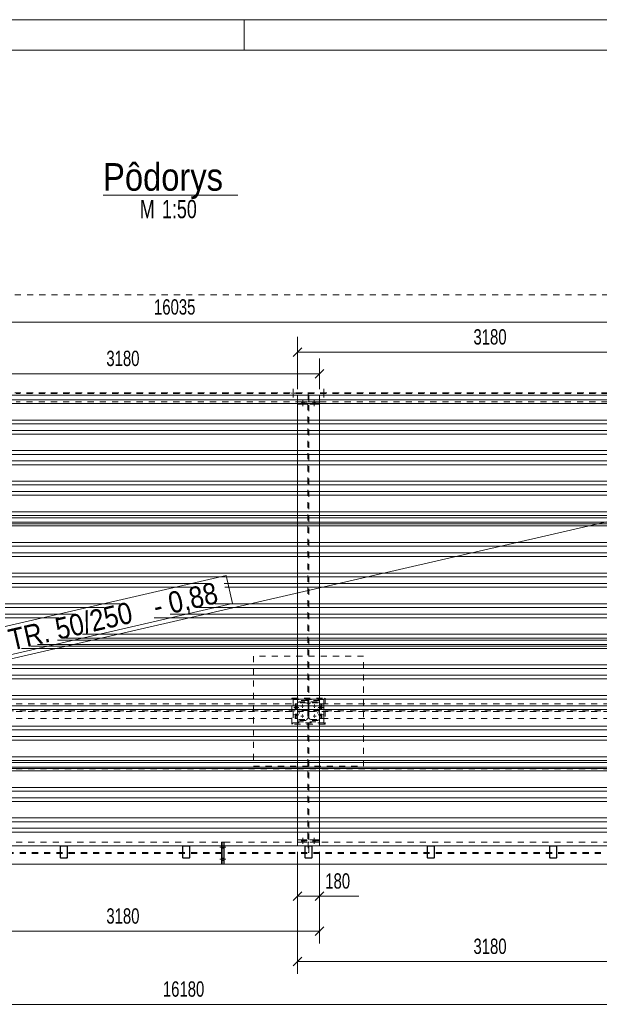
# Model space of a CAD drawing. Header units: millimetres. Extents: x -40 to 380, y -159 to 138.
# Tile 7 of 11: x 134 to 229, y -23 to 138. Entities that reach past the tile are written whole.
import ezdxf

# ---------------------------------------------------------------- set-up
doc = ezdxf.new("R2010")
doc.units = ezdxf.units.MM
for name, pattern in [('XKITLINE00', [0]), ('XKITLINE01', [4, 1, -1, 1, -1]), ('XKITLINE02', [4, 2, -2])]:
    doc.linetypes.add(name, pattern=pattern)
for name, color, linetype, lineweight in [('Grafický prvek', 3, 'Continuous', 0), ('Jiný typ objektu', 7, 'Continuous', 0), ('Kóta', 4, 'Continuous', 0), ('List výkresu', 3, 'Continuous', 0), ('Prvek', 2, 'Continuous', 0), ('Text', 7, 'Continuous', 0), ('Šroub', 3, 'Continuous', 0)]:
    doc.layers.add(name, color=color, linetype=linetype, lineweight=lineweight)
doc.styles.add('ARIAL', font='ARIAL.TTF')
doc.styles.add('ARIAL_NARROW', font='ARIALN.TTF')

msp = doc.modelspace()

# ---------------------------------------------------------------- linework, layer by layer
at = {"layer": 'Grafický prvek', "color": 2, "linetype": 'XKITLINE00', "lineweight": 0}
msp.add_line((-0.8, 3.2), (319.9, 76.8), dxfattribs=at)
at = {"layer": 'Jiný typ objektu', "color": 6, "linetype": 'XKITLINE00', "lineweight": 0}
msp.add_line((147.43, 109.46), (169.44, 109.46), dxfattribs=at)
at = {"layer": 'Kóta', "color": 7, "linetype": 'XKITLINE00', "lineweight": 0}
for p, q in [((-0.8, 88.72), (319.9, 88.72)), ((179.2, 77.8), (179.2, 86.33)), ((179.91, 84.54), (178.49, 83.13)), ((179.2, 83.83), (242.8, 83.83)), ((182.8, 77.8), (182.8, 82.82)), ((183.51, 81.02), (182.09, 79.61)), ((119.2, 80.32), (182.8, 80.32)), ((179.2, 2.2), (179.2, -17.71)), ((179.2, 2.2), (179.2, -7.04)), ((182.8, 2.2), (182.8, -7.04)), ((182.8, 2.2), (182.8, -12.76)), ((179.91, -4.33), (178.49, -5.74)), ((183.51, -4.33), (182.09, -5.74)), ((179.2, -5.04), (182.8, -5.04)), ((182.8, -5.04), (189.23, -5.04)), ((182.8, -5.04), (189.23, -5.04)), ((119.2, -10.76), (182.8, -10.76)), ((183.51, -10.05), (182.09, -11.47)), ((179.91, -15), (178.49, -16.41)), ((179.2, -15.71), (242.8, -15.71)), ((-0.8, -22.69), (322.8, -22.69))]:
    msp.add_line(p, q, dxfattribs=at)
at = {"layer": 'Kóta', "color": 3}
for p in [(179.2, 83.83), (182.8, 80.32), (179.2, -5.04), (182.8, -5.04), (182.8, -10.76), (179.2, -15.71)]:
    msp.add_point(p, dxfattribs=at)
at = {"layer": 'List výkresu', "color": 7, "linetype": 'XKITLINE00', "lineweight": 0}
for p, q in [((380.49, 138.14), (-39.51, 138.14)), ((170.49, 133.14), (170.49, 138.14)), ((375.49, 133.14), (-34.51, 133.14))]:
    msp.add_line(p, q, dxfattribs=at)
at = {"layer": 'Prvek', "color": 1, "linetype": 'XKITLINE01', "lineweight": 0}
for p, q in [((246, 93.2), (-4, 93.2)), ((246, 77.2), (-4, 77.2)), ((245.9, 77.2), (133.2, 77.2)), ((245.9, 77.09), (133.2, 77.09)), ((245.9, 75.7), (133.2, 75.7)), ((182.8, 75.7), (179.2, 75.7)), ((179.2, 75.7), (179.2, 75.5)), ((180.92, 77.09), (180.92, 75.7)), ((181.08, 77.09), (180.92, 77.09)), ((180.92, 75.7), (181.08, 75.7)), ((181.08, 75.7), (181.08, 77.09)), ((182.8, 75.7), (182.8, 75.5)), ((182.8, 75.5), (179.2, 75.5)), ((179.2, 75.5), (179.2, 75.34)), ((182.8, 75.5), (179.2, 75.5)), ((182.8, 75.34), (179.2, 75.34)), ((179.2, 75.34), (182.8, 75.34)), ((179.2, 75.34), (179.2, 4.2)), ((180.91, 75.34), (180.91, 4.2)), ((181.08, 4.2), (181.08, 75.34)), ((182.8, 75.5), (182.8, 75.34)), ((182.8, 75.34), (182.8, 4.2)), ((172, 34.2), (172, 16.2)), ((190, 34.2), (172, 34.2)), ((190, 16.2), (190, 34.2)), ((123.2, 26.4), (178.8, 26.4)), ((178.3, 23.08), (178.3, 27.32)), ((178.3, 27.32), (183.7, 27.32)), ((178.3, 27.32), (178.5, 27.12)), ((183.5, 27.12), (178.5, 27.12)), ((178.5, 27.12), (178.5, 23.28)), ((183.5, 27.12), (178.5, 27.12)), ((178.5, 27.12), (178.5, 23.28)), ((178.8, 26.4), (178.8, 24)), ((178.8, 26.4), (179, 26.4)), ((178.8, 26.4), (178.8, 24)), ((179, 26.4), (179, 24)), ((179, 26.4), (179.2, 26.4)), ((179, 26.4), (179, 24)), ((182.8, 26.92), (179.2, 26.92)), ((179.2, 26.92), (179.2, 23.48)), ((179.2, 26.4), (179.2, 24)), ((179.4, 26.54), (179.4, 26.72)), ((179.4, 26.72), (182.6, 26.72)), ((180.64, 26.54), (179.4, 26.54)), ((180.64, 26.54), (180.75, 26.52)), ((180.92, 26.35), (180.94, 26.24)), ((180.94, 26.24), (180.94, 24.16)), ((181.06, 26.24), (181.08, 26.35)), ((181.06, 26.24), (181.06, 24.16)), ((181.25, 26.52), (181.36, 26.54)), ((182.6, 26.54), (181.36, 26.54)), ((182.6, 26.72), (182.6, 26.54)), ((182.8, 23.48), (182.8, 26.92)), ((182.8, 26.4), (182.8, 24)), ((182.8, 26.4), (183, 26.4)), ((183, 26.4), (183, 24)), ((183, 26.4), (183.2, 26.4)), ((183, 26.4), (183, 24)), ((183.2, 26.4), (183.2, 24)), ((183.2, 26.4), (183.2, 24)), ((183.2, 26.4), (238.8, 26.4)), ((183.7, 27.32), (183.5, 27.12)), ((183.5, 23.28), (183.5, 27.12)), ((183.5, 27.12), (183.5, 23.28)), ((183.7, 27.32), (183.7, 23.08)), ((178.8, 25.25), (123.2, 25.25)), ((123.2, 25.15), (178.8, 25.15)), ((180.91, 25.28), (179.2, 25.28)), ((179.2, 25.28), (179.2, 25.12)), ((179.2, 25.12), (180.91, 25.12)), ((180.91, 25.12), (180.91, 25.28)), ((180.94, 24.16), (180.92, 24.05)), ((181.08, 24.05), (181.06, 24.16)), ((182.8, 25.28), (181.09, 25.28)), ((181.09, 25.28), (181.09, 25.12)), ((181.09, 25.12), (182.8, 25.12)), ((182.8, 25.12), (182.8, 25.28)), ((238.8, 25.25), (183.2, 25.25)), ((183.2, 25.15), (238.8, 25.15)), ((123.2, 24), (178.8, 24)), ((178.5, 23.28), (178.3, 23.08)), ((183.7, 23.08), (178.3, 23.08)), ((178.5, 23.28), (183.5, 23.28)), ((178.5, 23.28), (183.5, 23.28)), ((178.8, 24), (179, 24)), ((179, 24), (179.2, 24)), ((179.2, 23.48), (182.8, 23.48)), ((179.4, 23.68), (179.4, 23.86)), ((179.4, 23.86), (180.64, 23.86)), ((182.6, 23.68), (179.4, 23.68)), ((180.75, 23.88), (180.64, 23.86)), ((181.36, 23.86), (181.25, 23.88)), ((181.36, 23.86), (182.6, 23.86)), ((182.6, 23.86), (182.6, 23.68)), ((182.8, 24), (183, 24)), ((183, 24), (183.2, 24)), ((183.2, 24), (238.8, 24)), ((183.5, 23.28), (183.7, 23.08)), ((172, 16.2), (190, 16.2)), ((-0.8, 3.8), (166.8, 3.8)), ((167, 3.8), (166.8, 3.8)), ((166.8, 0.2), (166.8, 3.8)), ((166.8, 3.8), (166.8, 3.2)), ((167.2, 3.8), (167, 3.8)), ((167, 3.8), (167, 3.2)), ((167, 3.2), (167, 3.8)), ((167.2, 3.8), (167.2, 1.62)), ((167.2, 3.8), (322.8, 3.8)), ((167.2, 0.2), (167.2, 3.8)), ((182.8, 4.2), (179.2, 4.2)), ((179.2, 4.2), (179.2, 4)), ((179.2, 4.2), (182.8, 4.2)), ((182.8, 4), (179.2, 4)), ((179.2, 4), (179.2, 3.8)), ((182.8, 4), (179.2, 4)), ((182.8, 3.8), (179.2, 3.8)), ((181.08, 3.8), (180.92, 3.8)), ((180.92, 3.8), (180.92, 2.09)), ((181.08, 2.09), (181.08, 3.8)), ((182.8, 4.2), (182.8, 4)), ((182.8, 4), (182.8, 3.8)), ((166.8, 2.09), (-0.8, 2.09)), ((166.8, 1.92), (-0.8, 1.92)), ((140.4, 3.07), (140.41, 3.12)), ((140.4, 1.33), (140.4, 3.07)), ((140.41, 3.12), (140.44, 3.16)), ((140.44, 3.16), (140.48, 3.19)), ((140.47, 3.1), (140.46, 3.07)), ((140.46, 1.33), (140.46, 3.07)), ((140.48, 3.12), (140.47, 3.1)), ((140.48, 3.19), (140.53, 3.2)), ((140.5, 3.13), (140.48, 3.12)), ((140.53, 3.14), (140.5, 3.13)), ((140.53, 3.2), (141.47, 3.2)), ((140.53, 3.14), (141.47, 3.14)), ((141.47, 3.2), (141.52, 3.19)), ((141.5, 3.13), (141.47, 3.14)), ((141.52, 3.12), (141.5, 3.13)), ((141.52, 3.19), (141.56, 3.16)), ((141.53, 3.1), (141.52, 3.12)), ((141.54, 3.07), (141.53, 3.1)), ((141.54, 1.33), (141.54, 3.07)), ((141.56, 3.16), (141.59, 3.12)), ((141.59, 3.12), (141.6, 3.07)), ((141.6, 1.33), (141.6, 3.07)), ((160.4, 3.07), (160.41, 3.12)), ((160.4, 1.33), (160.4, 3.07)), ((160.41, 3.12), (160.44, 3.16)), ((160.44, 3.16), (160.48, 3.19)), ((160.47, 3.1), (160.46, 3.07)), ((160.46, 1.33), (160.46, 3.07)), ((160.48, 3.12), (160.47, 3.1)), ((160.48, 3.19), (160.53, 3.2)), ((160.5, 3.13), (160.48, 3.12)), ((160.53, 3.14), (160.5, 3.13)), ((160.53, 3.2), (161.47, 3.2)), ((160.53, 3.14), (161.47, 3.14)), ((161.47, 3.2), (161.52, 3.19)), ((161.5, 3.13), (161.47, 3.14)), ((161.52, 3.12), (161.5, 3.13)), ((161.52, 3.19), (161.56, 3.16)), ((161.53, 3.1), (161.52, 3.12)), ((161.54, 3.07), (161.53, 3.1)), ((161.54, 1.33), (161.54, 3.07)), ((161.56, 3.16), (161.59, 3.12)), ((161.59, 3.12), (161.6, 3.07)), ((161.6, 1.33), (161.6, 3.07)), ((322.8, 2.09), (167.2, 2.09)), ((322.8, 1.92), (167.2, 1.92)), ((180.4, 3.07), (180.41, 3.12)), ((180.4, 1.33), (180.4, 3.07)), ((180.41, 3.12), (180.44, 3.16)), ((180.44, 3.16), (180.48, 3.19)), ((180.47, 3.1), (180.46, 3.07)), ((180.46, 1.33), (180.46, 3.07)), ((180.48, 3.12), (180.47, 3.1)), ((180.48, 3.19), (180.53, 3.2)), ((180.5, 3.13), (180.48, 3.12)), ((180.53, 3.14), (180.5, 3.13)), ((180.53, 3.2), (181.47, 3.2)), ((180.53, 3.14), (181.47, 3.14)), ((180.92, 2.09), (181.08, 2.09)), ((181.47, 3.2), (181.52, 3.19)), ((181.5, 3.13), (181.47, 3.14)), ((181.52, 3.12), (181.5, 3.13)), ((181.52, 3.19), (181.56, 3.16)), ((181.53, 3.1), (181.52, 3.12)), ((181.54, 3.07), (181.53, 3.1)), ((181.54, 1.33), (181.54, 3.07)), ((181.56, 3.16), (181.59, 3.12)), ((181.59, 3.12), (181.6, 3.07)), ((181.6, 1.33), (181.6, 3.07)), ((200.4, 3.07), (200.41, 3.12)), ((200.4, 1.33), (200.4, 3.07)), ((200.41, 3.12), (200.44, 3.16)), ((200.44, 3.16), (200.48, 3.19)), ((200.47, 3.1), (200.46, 3.07)), ((200.46, 1.33), (200.46, 3.07)), ((200.48, 3.12), (200.47, 3.1)), ((200.48, 3.19), (200.53, 3.2)), ((200.5, 3.13), (200.48, 3.12)), ((200.53, 3.14), (200.5, 3.13)), ((200.53, 3.2), (201.47, 3.2)), ((200.53, 3.14), (201.47, 3.14)), ((201.47, 3.2), (201.52, 3.19)), ((201.5, 3.13), (201.47, 3.14)), ((201.52, 3.12), (201.5, 3.13)), ((201.52, 3.19), (201.56, 3.16)), ((201.53, 3.1), (201.52, 3.12)), ((201.54, 3.07), (201.53, 3.1)), ((201.54, 1.33), (201.54, 3.07)), ((201.56, 3.16), (201.59, 3.12)), ((201.59, 3.12), (201.6, 3.07)), ((201.6, 1.33), (201.6, 3.07)), ((220.4, 3.07), (220.41, 3.12)), ((220.4, 1.33), (220.4, 3.07)), ((220.41, 3.12), (220.44, 3.16)), ((220.44, 3.16), (220.48, 3.19)), ((220.47, 3.1), (220.46, 3.07)), ((220.46, 1.33), (220.46, 3.07)), ((220.48, 3.12), (220.47, 3.1)), ((220.48, 3.19), (220.53, 3.2)), ((220.5, 3.13), (220.48, 3.12)), ((220.53, 3.14), (220.5, 3.13)), ((220.53, 3.2), (221.47, 3.2)), ((220.53, 3.14), (221.47, 3.14)), ((221.47, 3.2), (221.52, 3.19)), ((221.5, 3.13), (221.47, 3.14)), ((221.52, 3.12), (221.5, 3.13)), ((221.52, 3.19), (221.56, 3.16)), ((221.53, 3.1), (221.52, 3.12)), ((221.54, 3.07), (221.53, 3.1)), ((221.54, 1.33), (221.54, 3.07)), ((221.56, 3.16), (221.59, 3.12)), ((221.59, 3.12), (221.6, 3.07)), ((221.6, 1.33), (221.6, 3.07)), ((140.41, 1.28), (140.4, 1.33)), ((140.44, 1.24), (140.41, 1.28)), ((140.48, 1.21), (140.44, 1.24)), ((140.46, 1.33), (140.47, 1.3)), ((140.47, 1.3), (140.48, 1.28)), ((140.48, 1.28), (140.5, 1.27)), ((140.53, 1.2), (140.48, 1.21)), ((140.5, 1.27), (140.53, 1.26)), ((140.53, 1.26), (141.47, 1.26)), ((140.53, 1.2), (141.47, 1.2)), ((141.47, 1.26), (141.5, 1.27)), ((141.52, 1.21), (141.47, 1.2)), ((141.5, 1.27), (141.52, 1.28)), ((141.52, 1.28), (141.53, 1.3)), ((141.56, 1.24), (141.52, 1.21)), ((141.53, 1.3), (141.54, 1.33)), ((141.59, 1.28), (141.56, 1.24)), ((141.6, 1.33), (141.59, 1.28)), ((160.41, 1.28), (160.4, 1.33)), ((160.44, 1.24), (160.41, 1.28)), ((160.48, 1.21), (160.44, 1.24)), ((160.46, 1.33), (160.47, 1.3)), ((160.47, 1.3), (160.48, 1.28)), ((160.48, 1.28), (160.5, 1.27)), ((160.53, 1.2), (160.48, 1.21)), ((160.5, 1.27), (160.53, 1.26)), ((160.53, 1.26), (161.47, 1.26)), ((160.53, 1.2), (161.47, 1.2)), ((161.47, 1.26), (161.5, 1.27)), ((161.52, 1.21), (161.47, 1.2)), ((161.5, 1.27), (161.52, 1.28)), ((161.52, 1.28), (161.53, 1.3)), ((161.56, 1.24), (161.52, 1.21)), ((161.53, 1.3), (161.54, 1.33)), ((161.59, 1.28), (161.56, 1.24)), ((161.6, 1.33), (161.59, 1.28)), ((180.41, 1.28), (180.4, 1.33)), ((180.44, 1.24), (180.41, 1.28)), ((180.48, 1.21), (180.44, 1.24)), ((180.46, 1.33), (180.47, 1.3)), ((180.47, 1.3), (180.48, 1.28)), ((180.48, 1.28), (180.5, 1.27)), ((180.53, 1.2), (180.48, 1.21)), ((180.5, 1.27), (180.53, 1.26)), ((180.53, 1.26), (181.47, 1.26)), ((180.53, 1.2), (181.47, 1.2)), ((181.47, 1.26), (181.5, 1.27)), ((181.52, 1.21), (181.47, 1.2)), ((181.5, 1.27), (181.52, 1.28)), ((181.52, 1.28), (181.53, 1.3)), ((181.56, 1.24), (181.52, 1.21)), ((181.53, 1.3), (181.54, 1.33)), ((181.59, 1.28), (181.56, 1.24)), ((181.6, 1.33), (181.59, 1.28)), ((200.41, 1.28), (200.4, 1.33)), ((200.44, 1.24), (200.41, 1.28)), ((200.48, 1.21), (200.44, 1.24)), ((200.46, 1.33), (200.47, 1.3)), ((200.47, 1.3), (200.48, 1.28)), ((200.48, 1.28), (200.5, 1.27)), ((200.53, 1.2), (200.48, 1.21)), ((200.5, 1.27), (200.53, 1.26)), ((200.53, 1.26), (201.47, 1.26)), ((200.53, 1.2), (201.47, 1.2)), ((201.47, 1.26), (201.5, 1.27)), ((201.52, 1.21), (201.47, 1.2)), ((201.5, 1.27), (201.52, 1.28)), ((201.52, 1.28), (201.53, 1.3)), ((201.56, 1.24), (201.52, 1.21)), ((201.53, 1.3), (201.54, 1.33)), ((201.59, 1.28), (201.56, 1.24)), ((201.6, 1.33), (201.59, 1.28)), ((220.41, 1.28), (220.4, 1.33)), ((220.44, 1.24), (220.41, 1.28)), ((220.48, 1.21), (220.44, 1.24)), ((220.46, 1.33), (220.47, 1.3)), ((220.47, 1.3), (220.48, 1.28)), ((220.48, 1.28), (220.5, 1.27)), ((220.53, 1.2), (220.48, 1.21)), ((220.5, 1.27), (220.53, 1.26)), ((220.53, 1.26), (221.47, 1.26)), ((220.53, 1.2), (221.47, 1.2)), ((221.47, 1.26), (221.5, 1.27)), ((221.52, 1.21), (221.47, 1.2)), ((221.5, 1.27), (221.52, 1.28)), ((221.52, 1.28), (221.53, 1.3)), ((221.56, 1.24), (221.52, 1.21)), ((221.53, 1.3), (221.54, 1.33)), ((221.59, 1.28), (221.56, 1.24)), ((221.6, 1.33), (221.59, 1.28))]:
    msp.add_line(p, q, dxfattribs=at)
at = {"layer": 'Prvek', "color": 3, "linetype": 'XKITLINE00', "lineweight": 0}
for p, q in [((182.8, 76.8), (119.2, 76.8)), ((119.2, 76.06), (182.8, 76.06)), ((179.2, 76.8), (179.2, 55.81)), ((242.8, 76.8), (179.2, 76.8)), ((179.2, 76.06), (242.8, 76.06)), ((182.8, 76.8), (182.8, 55.81)), ((119.2, 75.45), (182.8, 75.45)), ((179.2, 75.45), (242.8, 75.45)), ((119.2, 72.75), (182.8, 72.75)), ((179.2, 72.75), (242.8, 72.75)), ((119.2, 72.14), (182.8, 72.14)), ((119.2, 71.06), (182.8, 71.06)), ((179.2, 72.14), (242.8, 72.14)), ((179.2, 71.06), (242.8, 71.06)), ((119.2, 70.45), (182.8, 70.45)), ((179.2, 70.45), (242.8, 70.45)), ((119.2, 67.75), (182.8, 67.75)), ((179.2, 67.75), (242.8, 67.75)), ((119.2, 67.14), (182.8, 67.14)), ((119.2, 66.06), (182.8, 66.06)), ((179.2, 67.14), (242.8, 67.14)), ((179.2, 66.06), (242.8, 66.06)), ((119.2, 65.45), (182.8, 65.45)), ((179.2, 65.45), (242.8, 65.45)), ((119.2, 62.75), (182.8, 62.75)), ((179.2, 62.75), (242.8, 62.75)), ((119.2, 62.14), (182.8, 62.14)), ((179.2, 62.14), (242.8, 62.14)), ((119.2, 61.06), (182.8, 61.06)), ((119.2, 60.45), (182.8, 60.45)), ((179.2, 61.06), (242.8, 61.06)), ((179.2, 60.45), (242.8, 60.45)), ((119.2, 57.75), (182.8, 57.75)), ((119.2, 57.14), (182.8, 57.14)), ((182.8, 56.8), (119.2, 56.8)), ((179.2, 57.75), (242.8, 57.75)), ((179.2, 57.14), (242.8, 57.14)), ((179.2, 56.8), (179.2, 35.81)), ((242.8, 56.8), (179.2, 56.8)), ((182.8, 56.8), (182.8, 35.81)), ((119.2, 56.06), (182.8, 56.06)), ((119.2, 56.06), (182.8, 56.06)), ((119.2, 55.81), (182.8, 55.81)), ((119.2, 55.45), (182.8, 55.45)), ((179.2, 56.06), (242.8, 56.06)), ((179.2, 56.06), (242.8, 56.06)), ((179.2, 55.81), (242.8, 55.81)), ((179.2, 55.45), (242.8, 55.45)), ((119.2, 52.75), (182.8, 52.75)), ((119.2, 52.14), (182.8, 52.14)), ((179.2, 52.75), (242.8, 52.75)), ((179.2, 52.14), (242.8, 52.14)), ((119.2, 51.06), (182.8, 51.06)), ((119.2, 50.45), (182.8, 50.45)), ((179.2, 51.06), (242.8, 51.06)), ((179.2, 50.45), (242.8, 50.45)), ((119.2, 47.75), (182.8, 47.75)), ((119.2, 47.14), (166.5, 47.14)), ((166.5, 47.14), (166.5, 47.14)), ((166.5, 47.14), (167.57, 47.14)), ((167.57, 47.14), (167.57, 47.14)), ((167.57, 47.14), (182.8, 47.14)), ((179.2, 47.75), (242.8, 47.75)), ((179.2, 47.14), (242.8, 47.14)), ((119.2, 46.06), (161.86, 46.06)), ((119.2, 45.45), (159.21, 45.45)), ((159.21, 45.45), (159.21, 45.45)), ((159.21, 45.45), (161.88, 45.45)), ((161.86, 46.06), (161.86, 46.06)), ((161.86, 46.06), (164.52, 46.06)), ((167.2, 46.06), (167.82, 46.06)), ((167.34, 45.45), (167.96, 45.45)), ((167.82, 46.06), (167.82, 46.06)), ((167.82, 46.06), (182.8, 46.06)), ((167.96, 45.45), (167.96, 45.45)), ((167.96, 45.45), (182.8, 45.45)), ((179.2, 46.06), (242.8, 46.06)), ((179.2, 45.45), (242.8, 45.45)), ((119.2, 42.75), (147.48, 42.75)), ((119.2, 42.14), (144.84, 42.14)), ((144.84, 42.14), (144.84, 42.14)), ((144.84, 42.14), (147.51, 42.14)), ((147.48, 42.75), (147.48, 42.75)), ((147.48, 42.75), (150.15, 42.75)), ((163.07, 42.14), (165.74, 42.14)), ((165.71, 42.75), (168.38, 42.75)), ((165.74, 42.14), (165.74, 42.14)), ((165.74, 42.14), (182.8, 42.14)), ((168.38, 42.75), (168.38, 42.75)), ((168.38, 42.75), (182.8, 42.75)), ((179.2, 42.75), (242.8, 42.75)), ((179.2, 42.14), (242.8, 42.14)), ((119.2, 41.06), (140.2, 41.06)), ((119.2, 40.45), (137.56, 40.45)), ((137.56, 40.45), (137.56, 40.45)), ((137.56, 40.45), (140.22, 40.45)), ((140.2, 41.06), (140.2, 41.06)), ((140.2, 41.06), (142.87, 41.06)), ((155.78, 40.45), (158.45, 40.45)), ((158.43, 41.06), (161.09, 41.06)), ((158.45, 40.45), (158.45, 40.45)), ((158.45, 40.45), (182.8, 40.45)), ((161.09, 41.06), (161.09, 41.06)), ((161.09, 41.06), (182.8, 41.06)), ((179.2, 41.06), (242.8, 41.06)), ((179.2, 40.45), (242.8, 40.45)), ((141.41, 37.14), (144.08, 37.14)), ((144.05, 37.75), (146.72, 37.75)), ((144.08, 37.14), (144.08, 37.14)), ((144.08, 37.14), (182.8, 37.14)), ((146.72, 37.75), (146.72, 37.75)), ((146.72, 37.75), (182.8, 37.75)), ((179.2, 37.75), (242.8, 37.75)), ((179.2, 37.14), (242.8, 37.14)), ((134.13, 35.45), (136.79, 35.45)), ((135.69, 35.81), (138.36, 35.81)), ((136.77, 36.06), (139.44, 36.06)), ((136.77, 36.06), (139.44, 36.06)), ((136.79, 35.45), (136.79, 35.45)), ((136.79, 35.45), (182.8, 35.45)), ((138.36, 35.81), (138.36, 35.81)), ((138.36, 35.81), (182.8, 35.81)), ((139.44, 36.06), (139.44, 36.06)), ((139.44, 36.06), (182.8, 36.06)), ((139.44, 36.06), (139.44, 36.06)), ((139.44, 36.06), (182.8, 36.06)), ((142.62, 36.8), (139.96, 36.8)), ((182.8, 36.8), (142.62, 36.8)), ((142.62, 36.8), (142.62, 36.8)), ((179.2, 36.8), (179.2, 15.81)), ((242.8, 36.8), (179.2, 36.8)), ((179.2, 36.06), (242.8, 36.06)), ((179.2, 36.06), (242.8, 36.06)), ((179.2, 35.81), (242.8, 35.81)), ((179.2, 35.45), (242.8, 35.45)), ((182.8, 36.8), (182.8, 15.81)), ((119.2, 32.75), (182.8, 32.75)), ((179.2, 32.75), (242.8, 32.75)), ((119.2, 32.14), (182.8, 32.14)), ((119.2, 31.06), (182.8, 31.06)), ((179.2, 32.14), (242.8, 32.14)), ((179.2, 31.06), (242.8, 31.06)), ((119.2, 30.45), (182.8, 30.45)), ((179.2, 30.45), (242.8, 30.45)), ((119.2, 27.75), (182.8, 27.75)), ((179.2, 27.75), (242.8, 27.75)), ((119.2, 27.14), (182.8, 27.14)), ((119.2, 26.06), (182.8, 26.06)), ((179.2, 27.14), (242.8, 27.14)), ((179.2, 26.06), (242.8, 26.06)), ((119.2, 25.45), (182.8, 25.45)), ((179.2, 25.45), (242.8, 25.45)), ((119.2, 22.75), (182.8, 22.75)), ((179.2, 22.75), (242.8, 22.75)), ((119.2, 22.14), (182.8, 22.14)), ((119.2, 21.06), (182.8, 21.06)), ((179.2, 22.14), (242.8, 22.14)), ((179.2, 21.06), (242.8, 21.06)), ((119.2, 20.45), (182.8, 20.45)), ((179.2, 20.45), (242.8, 20.45)), ((119.2, 17.75), (182.8, 17.75)), ((179.2, 17.75), (242.8, 17.75)), ((119.2, 17.14), (182.8, 17.14)), ((182.8, 16.8), (119.2, 16.8)), ((179.2, 17.14), (242.8, 17.14)), ((179.2, 16.8), (179.2, 3.2)), ((242.8, 16.8), (179.2, 16.8)), ((182.8, 16.8), (182.8, 3.2)), ((119.2, 16.06), (182.8, 16.06)), ((119.2, 16.06), (182.8, 16.06)), ((119.2, 15.81), (182.8, 15.81)), ((119.2, 15.45), (182.8, 15.45)), ((179.2, 16.06), (242.8, 16.06)), ((179.2, 16.06), (242.8, 16.06)), ((179.2, 15.81), (242.8, 15.81)), ((179.2, 15.45), (242.8, 15.45)), ((119.2, 12.75), (182.8, 12.75)), ((119.2, 12.14), (182.8, 12.14)), ((179.2, 12.75), (242.8, 12.75)), ((179.2, 12.14), (242.8, 12.14)), ((119.2, 11.06), (182.8, 11.06)), ((119.2, 10.45), (182.8, 10.45)), ((179.2, 11.06), (242.8, 11.06)), ((179.2, 10.45), (242.8, 10.45)), ((119.2, 7.75), (182.8, 7.75)), ((119.2, 7.14), (182.8, 7.14)), ((179.2, 7.75), (242.8, 7.75)), ((179.2, 7.14), (242.8, 7.14)), ((119.2, 6.06), (182.8, 6.06)), ((119.2, 5.45), (182.8, 5.45)), ((179.2, 6.06), (242.8, 6.06)), ((179.2, 5.45), (242.8, 5.45)), ((140.53, 3.2), (121.47, 3.2)), ((160.53, 3.2), (141.47, 3.2)), ((180.53, 3.2), (161.47, 3.2)), ((167, 3.2), (167, 0.2)), ((180.53, 3.2), (179.2, 3.2)), ((182.8, 3.2), (181.47, 3.2)), ((200.53, 3.2), (181.47, 3.2)), ((220.53, 3.2), (201.47, 3.2)), ((240.53, 3.2), (221.47, 3.2)), ((167.2, 0.2), (167, 0.2))]:
    msp.add_line(p, q, dxfattribs=at)
at = {"layer": 'Prvek', "color": 7, "linetype": 'XKITLINE01', "lineweight": 0}
for p, q in [((119.2, 76.06), (182.8, 76.06)), ((179.2, 76.06), (242.8, 76.06)), ((119.2, 75.45), (182.8, 75.45)), ((179.2, 75.45), (242.8, 75.45)), ((119.2, 72.75), (182.8, 72.75)), ((179.2, 72.75), (242.8, 72.75)), ((119.2, 72.14), (182.8, 72.14)), ((119.2, 71.06), (182.8, 71.06)), ((179.2, 72.14), (242.8, 72.14)), ((179.2, 71.06), (242.8, 71.06)), ((119.2, 70.45), (182.8, 70.45)), ((179.2, 70.45), (242.8, 70.45)), ((119.2, 67.75), (182.8, 67.75)), ((179.2, 67.75), (242.8, 67.75)), ((119.2, 67.14), (182.8, 67.14)), ((119.2, 66.06), (182.8, 66.06)), ((179.2, 67.14), (242.8, 67.14)), ((179.2, 66.06), (242.8, 66.06)), ((119.2, 65.45), (182.8, 65.45)), ((179.2, 65.45), (242.8, 65.45)), ((119.2, 62.75), (182.8, 62.75)), ((179.2, 62.75), (242.8, 62.75)), ((119.2, 62.14), (182.8, 62.14)), ((179.2, 62.14), (242.8, 62.14)), ((119.2, 61.06), (182.8, 61.06)), ((119.2, 60.45), (182.8, 60.45)), ((179.2, 61.06), (242.8, 61.06)), ((179.2, 60.45), (242.8, 60.45)), ((119.2, 57.75), (182.8, 57.75)), ((119.2, 57.14), (182.8, 57.14)), ((179.2, 57.75), (242.8, 57.75)), ((179.2, 57.14), (242.8, 57.14)), ((119.2, 56.06), (182.8, 56.06)), ((119.2, 56.06), (182.8, 56.06)), ((119.2, 55.8), (182.8, 55.8)), ((119.2, 55.45), (182.8, 55.45)), ((179.2, 56.06), (242.8, 56.06)), ((179.2, 56.06), (242.8, 56.06)), ((179.2, 55.81), (179.2, 55.8)), ((179.2, 55.8), (179.2, 55.81)), ((179.2, 55.8), (242.8, 55.8)), ((179.2, 55.45), (242.8, 55.45)), ((182.8, 55.8), (182.8, 55.81)), ((182.8, 55.81), (182.8, 55.8)), ((119.2, 52.75), (182.8, 52.75)), ((119.2, 52.14), (182.8, 52.14)), ((179.2, 52.75), (242.8, 52.75)), ((179.2, 52.14), (242.8, 52.14)), ((119.2, 51.06), (182.8, 51.06)), ((119.2, 50.45), (182.8, 50.45)), ((179.2, 51.06), (242.8, 51.06)), ((179.2, 50.45), (242.8, 50.45)), ((119.2, 47.75), (182.8, 47.75)), ((119.2, 47.14), (166.54, 47.14)), ((166.54, 47.14), (166.54, 47.14)), ((166.54, 47.14), (167.57, 47.14)), ((167.57, 47.14), (167.57, 47.14)), ((167.57, 47.14), (182.8, 47.14)), ((179.2, 47.75), (242.8, 47.75)), ((179.2, 47.14), (242.8, 47.14)), ((119.2, 46.06), (161.82, 46.06)), ((119.2, 45.45), (159.18, 45.45)), ((159.18, 45.45), (159.18, 45.45)), ((159.18, 45.45), (161.85, 45.45)), ((161.82, 46.06), (161.82, 46.06)), ((161.82, 46.06), (164.49, 46.06)), ((167.2, 46.06), (167.82, 46.06)), ((167.34, 45.45), (167.96, 45.45)), ((167.82, 46.06), (167.82, 46.06)), ((167.82, 46.06), (182.8, 46.06)), ((167.96, 45.45), (167.96, 45.45)), ((167.96, 45.45), (182.8, 45.45)), ((179.2, 46.06), (242.8, 46.06)), ((179.2, 45.45), (242.8, 45.45)), ((119.2, 42.75), (147.52, 42.75)), ((119.2, 42.14), (144.88, 42.14)), ((144.88, 42.14), (144.88, 42.14)), ((144.88, 42.14), (147.54, 42.14)), ((147.52, 42.75), (147.52, 42.75)), ((147.52, 42.75), (150.19, 42.75)), ((163.1, 42.14), (165.77, 42.14)), ((165.75, 42.75), (168.41, 42.75)), ((165.77, 42.14), (165.77, 42.14)), ((165.77, 42.14), (182.8, 42.14)), ((168.41, 42.75), (168.41, 42.75)), ((168.41, 42.75), (182.8, 42.75)), ((179.2, 42.75), (242.8, 42.75)), ((179.2, 42.14), (242.8, 42.14)), ((119.2, 41.06), (140.16, 41.06)), ((119.2, 40.45), (137.52, 40.45)), ((137.52, 40.45), (137.52, 40.45)), ((137.52, 40.45), (140.19, 40.45)), ((140.16, 41.06), (140.16, 41.06)), ((140.16, 41.06), (142.83, 41.06)), ((155.75, 40.45), (158.42, 40.45)), ((158.39, 41.06), (161.06, 41.06)), ((158.42, 40.45), (158.42, 40.45)), ((158.42, 40.45), (182.8, 40.45)), ((161.06, 41.06), (161.06, 41.06)), ((161.06, 41.06), (182.8, 41.06)), ((179.2, 41.06), (242.8, 41.06)), ((179.2, 40.45), (242.8, 40.45)), ((141.45, 37.14), (144.11, 37.14)), ((144.09, 37.75), (146.76, 37.75)), ((144.11, 37.14), (144.11, 37.14)), ((144.11, 37.14), (182.8, 37.14)), ((146.76, 37.75), (146.76, 37.75)), ((146.76, 37.75), (182.8, 37.75)), ((179.2, 37.75), (242.8, 37.75)), ((179.2, 37.14), (242.8, 37.14)), ((134.09, 35.45), (136.76, 35.45)), ((135.63, 35.8), (138.3, 35.8)), ((136.73, 36.06), (139.4, 36.06)), ((136.73, 36.06), (139.4, 36.06)), ((136.76, 35.45), (136.76, 35.45)), ((136.76, 35.45), (182.8, 35.45)), ((138.3, 35.8), (138.3, 35.8)), ((138.3, 35.8), (182.8, 35.8)), ((139.4, 36.06), (139.4, 36.06)), ((139.4, 36.06), (182.8, 36.06)), ((139.4, 36.06), (139.4, 36.06)), ((139.4, 36.06), (182.8, 36.06)), ((179.2, 36.06), (242.8, 36.06)), ((179.2, 36.06), (242.8, 36.06)), ((179.2, 35.81), (179.2, 35.8)), ((179.2, 35.8), (179.2, 35.81)), ((179.2, 35.8), (242.8, 35.8)), ((179.2, 35.45), (242.8, 35.45)), ((182.8, 35.8), (182.8, 35.81)), ((182.8, 35.81), (182.8, 35.8)), ((119.2, 32.75), (182.8, 32.75)), ((179.2, 32.75), (242.8, 32.75)), ((119.2, 32.14), (182.8, 32.14)), ((119.2, 31.06), (182.8, 31.06)), ((179.2, 32.14), (242.8, 32.14)), ((179.2, 31.06), (242.8, 31.06)), ((119.2, 30.45), (182.8, 30.45)), ((179.2, 30.45), (242.8, 30.45)), ((119.2, 27.75), (182.8, 27.75)), ((179.2, 27.75), (242.8, 27.75)), ((119.2, 27.14), (182.8, 27.14)), ((119.2, 26.06), (182.8, 26.06)), ((179.2, 27.14), (242.8, 27.14)), ((179.2, 26.06), (242.8, 26.06)), ((119.2, 25.45), (182.8, 25.45)), ((179.2, 25.45), (242.8, 25.45)), ((119.2, 22.75), (182.8, 22.75)), ((179.2, 22.75), (242.8, 22.75)), ((119.2, 22.14), (182.8, 22.14)), ((119.2, 21.06), (182.8, 21.06)), ((179.2, 22.14), (242.8, 22.14)), ((179.2, 21.06), (242.8, 21.06)), ((119.2, 20.45), (182.8, 20.45)), ((179.2, 20.45), (242.8, 20.45)), ((119.2, 17.75), (182.8, 17.75)), ((179.2, 17.75), (242.8, 17.75)), ((119.2, 17.14), (182.8, 17.14)), ((179.2, 17.14), (242.8, 17.14)), ((119.2, 16.06), (182.8, 16.06)), ((119.2, 16.06), (182.8, 16.06)), ((119.2, 15.8), (182.8, 15.8)), ((119.2, 15.45), (182.8, 15.45)), ((179.2, 16.06), (242.8, 16.06)), ((179.2, 16.06), (242.8, 16.06)), ((179.2, 15.81), (179.2, 15.8)), ((179.2, 15.8), (179.2, 15.81)), ((179.2, 15.8), (242.8, 15.8)), ((179.2, 15.45), (242.8, 15.45)), ((182.8, 15.8), (182.8, 15.81)), ((182.8, 15.81), (182.8, 15.8)), ((119.2, 12.75), (182.8, 12.75)), ((119.2, 12.14), (182.8, 12.14)), ((179.2, 12.75), (242.8, 12.75)), ((179.2, 12.14), (242.8, 12.14)), ((119.2, 11.06), (182.8, 11.06)), ((119.2, 10.45), (182.8, 10.45)), ((179.2, 11.06), (242.8, 11.06)), ((179.2, 10.45), (242.8, 10.45)), ((119.2, 7.75), (182.8, 7.75)), ((119.2, 7.14), (182.8, 7.14)), ((179.2, 7.75), (242.8, 7.75)), ((179.2, 7.14), (242.8, 7.14)), ((119.2, 6.06), (182.8, 6.06)), ((119.2, 5.45), (182.8, 5.45)), ((179.2, 6.06), (242.8, 6.06)), ((179.2, 5.45), (242.8, 5.45)), ((141.47, 3.2), (140.53, 3.2)), ((161.47, 3.2), (160.53, 3.2)), ((181.47, 3.2), (180.53, 3.2)), ((181.47, 3.2), (180.53, 3.2)), ((201.47, 3.2), (200.53, 3.2)), ((221.47, 3.2), (220.53, 3.2))]:
    msp.add_line(p, q, dxfattribs=at)
at = {"layer": 'Prvek', "color": 1, "linetype": 'XKITLINE00', "lineweight": 0}
for p, q in [((140.41, 3.12), (140.4, 3.07)), ((140.4, 1.33), (140.4, 3.07)), ((140.44, 3.16), (140.41, 3.12)), ((140.48, 3.19), (140.44, 3.16)), ((140.46, 3.07), (140.47, 3.1)), ((140.46, 1.33), (140.46, 3.07)), ((140.47, 3.1), (140.48, 3.12)), ((140.53, 3.2), (140.48, 3.19)), ((140.48, 3.12), (140.5, 3.13)), ((140.5, 3.13), (140.53, 3.14)), ((140.53, 3.2), (141.47, 3.2)), ((140.53, 3.14), (141.47, 3.14)), ((141.52, 3.19), (141.47, 3.2)), ((141.47, 3.14), (141.5, 3.13)), ((141.5, 3.13), (141.52, 3.12)), ((141.56, 3.16), (141.52, 3.19)), ((141.52, 3.12), (141.53, 3.1)), ((141.53, 3.1), (141.54, 3.07)), ((141.54, 1.33), (141.54, 3.07)), ((141.59, 3.12), (141.56, 3.16)), ((141.6, 3.07), (141.59, 3.12)), ((141.6, 1.33), (141.6, 3.07)), ((160.41, 3.12), (160.4, 3.07)), ((160.4, 1.33), (160.4, 3.07)), ((160.44, 3.16), (160.41, 3.12)), ((160.48, 3.19), (160.44, 3.16)), ((160.46, 3.07), (160.47, 3.1)), ((160.46, 1.33), (160.46, 3.07)), ((160.47, 3.1), (160.48, 3.12)), ((160.53, 3.2), (160.48, 3.19)), ((160.48, 3.12), (160.5, 3.13)), ((160.5, 3.13), (160.53, 3.14)), ((160.53, 3.2), (161.47, 3.2)), ((160.53, 3.14), (161.47, 3.14)), ((161.52, 3.19), (161.47, 3.2)), ((161.47, 3.14), (161.5, 3.13)), ((161.5, 3.13), (161.52, 3.12)), ((161.56, 3.16), (161.52, 3.19)), ((161.52, 3.12), (161.53, 3.1)), ((161.53, 3.1), (161.54, 3.07)), ((161.54, 1.33), (161.54, 3.07)), ((161.59, 3.12), (161.56, 3.16)), ((161.6, 3.07), (161.59, 3.12)), ((161.6, 1.33), (161.6, 3.07)), ((166.8, 0.2), (166.8, 3.2)), ((167, 3.2), (167, 0.2)), ((167.2, 3.2), (167.2, 0.2)), ((180.41, 3.12), (180.4, 3.07)), ((180.4, 1.33), (180.4, 3.07)), ((180.44, 3.16), (180.41, 3.12)), ((180.48, 3.19), (180.44, 3.16)), ((180.46, 3.07), (180.47, 3.1)), ((180.46, 1.33), (180.46, 3.07)), ((180.47, 3.1), (180.48, 3.12)), ((180.53, 3.2), (180.48, 3.19)), ((180.48, 3.12), (180.5, 3.13)), ((180.5, 3.13), (180.53, 3.14)), ((180.53, 3.2), (181.47, 3.2)), ((180.53, 3.14), (181.47, 3.14)), ((181.52, 3.19), (181.47, 3.2)), ((181.47, 3.14), (181.5, 3.13)), ((181.5, 3.13), (181.52, 3.12)), ((181.56, 3.16), (181.52, 3.19)), ((181.52, 3.12), (181.53, 3.1)), ((181.53, 3.1), (181.54, 3.07)), ((181.54, 1.33), (181.54, 3.07)), ((181.59, 3.12), (181.56, 3.16)), ((181.6, 3.07), (181.59, 3.12)), ((181.6, 1.33), (181.6, 3.07)), ((200.41, 3.12), (200.4, 3.07)), ((200.4, 1.33), (200.4, 3.07)), ((200.44, 3.16), (200.41, 3.12)), ((200.48, 3.19), (200.44, 3.16)), ((200.46, 3.07), (200.47, 3.1)), ((200.46, 1.33), (200.46, 3.07)), ((200.47, 3.1), (200.48, 3.12)), ((200.53, 3.2), (200.48, 3.19)), ((200.48, 3.12), (200.5, 3.13)), ((200.5, 3.13), (200.53, 3.14)), ((200.53, 3.2), (201.47, 3.2)), ((200.53, 3.14), (201.47, 3.14)), ((201.52, 3.19), (201.47, 3.2)), ((201.47, 3.14), (201.5, 3.13)), ((201.5, 3.13), (201.52, 3.12)), ((201.56, 3.16), (201.52, 3.19)), ((201.52, 3.12), (201.53, 3.1)), ((201.53, 3.1), (201.54, 3.07)), ((201.54, 1.33), (201.54, 3.07)), ((201.59, 3.12), (201.56, 3.16)), ((201.6, 3.07), (201.59, 3.12)), ((201.6, 1.33), (201.6, 3.07)), ((220.41, 3.12), (220.4, 3.07)), ((220.4, 1.33), (220.4, 3.07)), ((220.44, 3.16), (220.41, 3.12)), ((220.48, 3.19), (220.44, 3.16)), ((220.46, 3.07), (220.47, 3.1)), ((220.46, 1.33), (220.46, 3.07)), ((220.47, 3.1), (220.48, 3.12)), ((220.53, 3.2), (220.48, 3.19)), ((220.48, 3.12), (220.5, 3.13)), ((220.5, 3.13), (220.53, 3.14)), ((220.53, 3.2), (221.47, 3.2)), ((220.53, 3.14), (221.47, 3.14)), ((221.52, 3.19), (221.47, 3.2)), ((221.47, 3.14), (221.5, 3.13)), ((221.5, 3.13), (221.52, 3.12)), ((221.56, 3.16), (221.52, 3.19)), ((221.52, 3.12), (221.53, 3.1)), ((221.53, 3.1), (221.54, 3.07)), ((221.54, 1.33), (221.54, 3.07)), ((221.59, 3.12), (221.56, 3.16)), ((221.6, 3.07), (221.59, 3.12)), ((221.6, 1.33), (221.6, 3.07)), ((-0.8, 0.2), (166.8, 0.2)), ((140.4, 1.33), (140.41, 1.28)), ((140.41, 1.28), (140.44, 1.24)), ((140.44, 1.24), (140.48, 1.21)), ((140.47, 1.3), (140.46, 1.33)), ((140.48, 1.28), (140.47, 1.3)), ((140.5, 1.27), (140.48, 1.28)), ((140.48, 1.21), (140.53, 1.2)), ((140.53, 1.26), (140.5, 1.27)), ((140.53, 1.26), (141.47, 1.26)), ((140.53, 1.2), (141.47, 1.2)), ((141.5, 1.27), (141.47, 1.26)), ((141.47, 1.2), (141.52, 1.21)), ((141.52, 1.28), (141.5, 1.27)), ((141.53, 1.3), (141.52, 1.28)), ((141.52, 1.21), (141.56, 1.24)), ((141.54, 1.33), (141.53, 1.3)), ((141.56, 1.24), (141.59, 1.28)), ((141.59, 1.28), (141.6, 1.33)), ((160.4, 1.33), (160.41, 1.28)), ((160.41, 1.28), (160.44, 1.24)), ((160.44, 1.24), (160.48, 1.21)), ((160.47, 1.3), (160.46, 1.33)), ((160.48, 1.28), (160.47, 1.3)), ((160.5, 1.27), (160.48, 1.28)), ((160.48, 1.21), (160.53, 1.2)), ((160.53, 1.26), (160.5, 1.27)), ((160.53, 1.26), (161.47, 1.26)), ((160.53, 1.2), (161.47, 1.2)), ((161.5, 1.27), (161.47, 1.26)), ((161.47, 1.2), (161.52, 1.21)), ((161.52, 1.28), (161.5, 1.27)), ((161.53, 1.3), (161.52, 1.28)), ((161.52, 1.21), (161.56, 1.24)), ((161.54, 1.33), (161.53, 1.3)), ((161.56, 1.24), (161.59, 1.28)), ((161.59, 1.28), (161.6, 1.33)), ((167, 0.2), (166.8, 0.2)), ((167.2, 0.2), (322.8, 0.2)), ((180.4, 1.33), (180.41, 1.28)), ((180.41, 1.28), (180.44, 1.24)), ((180.44, 1.24), (180.48, 1.21)), ((180.47, 1.3), (180.46, 1.33)), ((180.48, 1.28), (180.47, 1.3)), ((180.5, 1.27), (180.48, 1.28)), ((180.48, 1.21), (180.53, 1.2)), ((180.53, 1.26), (180.5, 1.27)), ((180.53, 1.26), (181.47, 1.26)), ((180.53, 1.2), (181.47, 1.2)), ((181.5, 1.27), (181.47, 1.26)), ((181.47, 1.2), (181.52, 1.21)), ((181.52, 1.28), (181.5, 1.27)), ((181.53, 1.3), (181.52, 1.28)), ((181.52, 1.21), (181.56, 1.24)), ((181.54, 1.33), (181.53, 1.3)), ((181.56, 1.24), (181.59, 1.28)), ((181.59, 1.28), (181.6, 1.33)), ((200.4, 1.33), (200.41, 1.28)), ((200.41, 1.28), (200.44, 1.24)), ((200.44, 1.24), (200.48, 1.21)), ((200.47, 1.3), (200.46, 1.33)), ((200.48, 1.28), (200.47, 1.3)), ((200.5, 1.27), (200.48, 1.28)), ((200.48, 1.21), (200.53, 1.2)), ((200.53, 1.26), (200.5, 1.27)), ((200.53, 1.26), (201.47, 1.26)), ((200.53, 1.2), (201.47, 1.2)), ((201.5, 1.27), (201.47, 1.26)), ((201.47, 1.2), (201.52, 1.21)), ((201.52, 1.28), (201.5, 1.27)), ((201.53, 1.3), (201.52, 1.28)), ((201.52, 1.21), (201.56, 1.24)), ((201.54, 1.33), (201.53, 1.3)), ((201.56, 1.24), (201.59, 1.28)), ((201.59, 1.28), (201.6, 1.33)), ((220.4, 1.33), (220.41, 1.28)), ((220.41, 1.28), (220.44, 1.24)), ((220.44, 1.24), (220.48, 1.21)), ((220.47, 1.3), (220.46, 1.33)), ((220.48, 1.28), (220.47, 1.3)), ((220.5, 1.27), (220.48, 1.28)), ((220.48, 1.21), (220.53, 1.2)), ((220.53, 1.26), (220.5, 1.27)), ((220.53, 1.26), (221.47, 1.26)), ((220.53, 1.2), (221.47, 1.2)), ((221.5, 1.27), (221.47, 1.26)), ((221.47, 1.2), (221.52, 1.21)), ((221.52, 1.28), (221.5, 1.27)), ((221.53, 1.3), (221.52, 1.28)), ((221.52, 1.21), (221.56, 1.24)), ((221.54, 1.33), (221.53, 1.3)), ((221.56, 1.24), (221.59, 1.28)), ((221.59, 1.28), (221.6, 1.33))]:
    msp.add_line(p, q, dxfattribs=at)
at = {"layer": 'Prvek', "color": 1, "linetype": 'XKITLINE01', "lineweight": 0}
for centre, start, end in [((180.64, 26.24), 22.5, 67.5), ((181.36, 26.24), 112.5, 157.5), ((180.64, 24.16), 292.5, 337.5), ((181.36, 24.16), 202.5, 247.5)]:
    msp.add_arc(centre, 0.3, start, end, dxfattribs=at)
at = {"layer": 'Text', "color": 7, "linetype": 'XKITLINE00', "lineweight": 0}
for p, q in [((130.95, 38.93), (167.52, 47.37)), ((168.57, 42.79), (167.52, 47.37)), ((132.01, 34.35), (168.57, 42.79))]:
    msp.add_line(p, q, dxfattribs=at)
at = {"layer": 'Šroub', "color": 7, "linetype": 'XKITLINE02', "lineweight": 0}
for p, q in [((178.28, 77.2), (178.28, 77.09)), ((178.5, 77.86), (178.5, 76.42)), ((178.72, 77.2), (178.72, 77.09)), ((183.28, 77.2), (183.28, 77.09)), ((183.5, 77.86), (183.5, 76.42)), ((183.72, 77.2), (183.72, 77.09)), ((179.92, 75.7), (179.92, 75.5)), ((179.92, 75.7), (179.92, 75.5)), ((180.1, 76.02), (180.1, 75.02)), ((180.1, 76.02), (180.1, 75.02)), ((180.28, 75.7), (180.28, 75.5)), ((180.28, 75.7), (180.28, 75.5)), ((181.72, 75.7), (181.72, 75.5)), ((181.72, 75.7), (181.72, 75.5)), ((181.9, 76.02), (181.9, 75.02)), ((181.9, 76.02), (181.9, 75.02)), ((182.08, 75.7), (182.08, 75.5)), ((182.08, 75.7), (182.08, 75.5)), ((179.92, 75.5), (179.92, 75.34)), ((179.92, 75.5), (179.92, 75.34)), ((180.28, 75.5), (180.28, 75.34)), ((180.28, 75.5), (180.28, 75.34)), ((181.72, 75.5), (181.72, 75.34)), ((181.72, 75.5), (181.72, 75.34)), ((182.08, 75.5), (182.08, 75.34)), ((182.08, 75.5), (182.08, 75.34)), ((179.4, 25.8), (178.6, 25.8)), ((179.4, 25.8), (178.6, 25.8)), ((179, 25.93), (178.8, 25.93)), ((179, 25.93), (178.8, 25.93)), ((179.2, 25.93), (179, 25.93)), ((179.2, 25.93), (179, 25.93)), ((182.6, 25.8), (183.4, 25.8)), ((182.6, 25.8), (183.4, 25.8)), ((182.8, 25.93), (183, 25.93)), ((182.8, 25.93), (183, 25.93)), ((183, 25.93), (183.2, 25.93)), ((183, 25.93), (183.2, 25.93)), ((179.4, 24.6), (178.6, 24.6)), ((179.4, 24.6), (178.6, 24.6)), ((179, 25.67), (178.8, 25.67)), ((179, 25.67), (178.8, 25.67)), ((179, 24.73), (178.8, 24.73)), ((179, 24.73), (178.8, 24.73)), ((179, 24.47), (178.8, 24.47)), ((179, 24.47), (178.8, 24.47)), ((179.2, 25.67), (179, 25.67)), ((179.2, 25.67), (179, 25.67)), ((179.2, 24.73), (179, 24.73)), ((179.2, 24.73), (179, 24.73)), ((179.2, 24.47), (179, 24.47)), ((179.2, 24.47), (179, 24.47)), ((182.6, 24.6), (183.4, 24.6)), ((182.6, 24.6), (183.4, 24.6)), ((182.8, 25.67), (183, 25.67)), ((182.8, 25.67), (183, 25.67)), ((182.8, 24.73), (183, 24.73)), ((182.8, 24.73), (183, 24.73)), ((182.8, 24.47), (183, 24.47)), ((182.8, 24.47), (183, 24.47)), ((183, 25.67), (183.2, 25.67)), ((183, 25.67), (183.2, 25.67)), ((183, 24.73), (183.2, 24.73)), ((183, 24.73), (183.2, 24.73)), ((183, 24.47), (183.2, 24.47)), ((183, 24.47), (183.2, 24.47)), ((179.92, 4), (179.92, 4.2)), ((179.92, 4), (179.92, 4.2)), ((179.92, 3.8), (179.92, 4)), ((179.92, 3.8), (179.92, 4)), ((180.1, 3.5), (180.1, 4.5)), ((180.1, 3.5), (180.1, 4.5)), ((180.28, 4), (180.28, 4.2)), ((180.28, 4), (180.28, 4.2)), ((180.28, 3.8), (180.28, 4)), ((180.28, 3.8), (180.28, 4)), ((181.72, 4), (181.72, 4.2)), ((181.72, 4), (181.72, 4.2)), ((181.72, 3.8), (181.72, 4)), ((181.72, 3.8), (181.72, 4)), ((181.9, 3.5), (181.9, 4.5)), ((181.9, 3.5), (181.9, 4.5)), ((182.08, 4), (182.08, 4.2)), ((182.08, 4), (182.08, 4.2)), ((182.08, 3.8), (182.08, 4)), ((182.08, 3.8), (182.08, 4)), ((166.5, 3), (167.5, 3)), ((166.5, 3), (167.5, 3)), ((166.8, 3.18), (167, 3.18)), ((166.8, 3.18), (167, 3.18)), ((166.8, 2.82), (167, 2.82)), ((166.8, 2.82), (167, 2.82)), ((167, 3.18), (167.2, 3.18)), ((167, 3.18), (167.2, 3.18)), ((167, 2.82), (167.2, 2.82)), ((167, 2.82), (167.2, 2.82)), ((166.5, 1), (167.5, 1)), ((166.5, 1), (167.5, 1)), ((166.8, 1.18), (167, 1.18)), ((166.8, 1.18), (167, 1.18)), ((166.8, 0.82), (167, 0.82)), ((166.8, 0.82), (167, 0.82)), ((167, 1.18), (167.2, 1.18)), ((167, 1.18), (167.2, 1.18)), ((167, 0.82), (167.2, 0.82)), ((167, 0.82), (167.2, 0.82))]:
    msp.add_line(p, q, dxfattribs=at)
at = {"layer": 'Šroub', "color": 7, "linetype": 'XKITLINE00', "lineweight": 0}
for p, q in [((179.74, 26), (179.91, 26)), ((180, 26.26), (180, 26.09)), ((180, 25.74), (180, 25.91)), ((180.26, 26), (180.09, 26)), ((181.74, 26), (181.91, 26)), ((182, 26.26), (182, 26.09)), ((182, 25.74), (182, 25.91)), ((182.26, 26), (182.09, 26)), ((179.14, 25.2), (179.38, 25.2)), ((179.5, 25.56), (179.5, 25.32)), ((179.5, 24.84), (179.5, 25.08)), ((179.86, 25.2), (179.62, 25.2)), ((179.74, 24.4), (179.91, 24.4)), ((180, 24.66), (180, 24.49)), ((180, 24.14), (180, 24.31)), ((180.26, 24.4), (180.09, 24.4)), ((181.74, 24.4), (181.91, 24.4)), ((182, 24.66), (182, 24.49)), ((182, 24.14), (182, 24.31)), ((182.26, 24.4), (182.09, 24.4)), ((182.14, 25.2), (182.38, 25.2)), ((182.5, 25.56), (182.5, 25.32)), ((182.5, 24.84), (182.5, 25.08)), ((182.86, 25.2), (182.62, 25.2))]:
    msp.add_line(p, q, dxfattribs=at)

# ---------------------------------------------------------------- texts
at = {"layer": 'Jiný typ objektu', "color": 6, "style": 'ARIAL', "width": 0.85}
msp.add_text('Pôdorys', height=4.5, dxfattribs=at).set_placement((147.43, 110.21))
at = {"layer": 'Jiný typ objektu', "color": 3, "style": 'ARIAL_NARROW', "width": 0.85}
for s, p in [('M', (153.43, 105.71)), ('1:50', (157.06, 105.71))]:
    msp.add_text(s, height=3, dxfattribs=at).set_placement(p)
at = {"layer": 'Kóta', "color": 3, "style": 'ARIAL_NARROW', "width": 0.85}
for s, p in [('16035', (155.75, 89.97)), ('3180', (207.96, 85.08)), ('3180', (147.96, 81.57)), ('180', (183.74, -3.79)), ('3180', (147.96, -9.51)), ('3180', (207.96, -14.46)), ('16180', (157.2, -21.44))]:
    msp.add_text(s, height=2.5, dxfattribs=at).set_placement(p)
at = {"layer": 'Text', "color": 3, "style": 'ARIAL', "width": 0.85}
for s, p in [(' - 0,88', (154.96, 40.26)), ('TR. 50/250', (132.46, 35.07))]:
    msp.add_text(s, height=3.5, rotation=13.0004, dxfattribs=at).set_placement(p)

doc.saveas('drawing.dxf')
